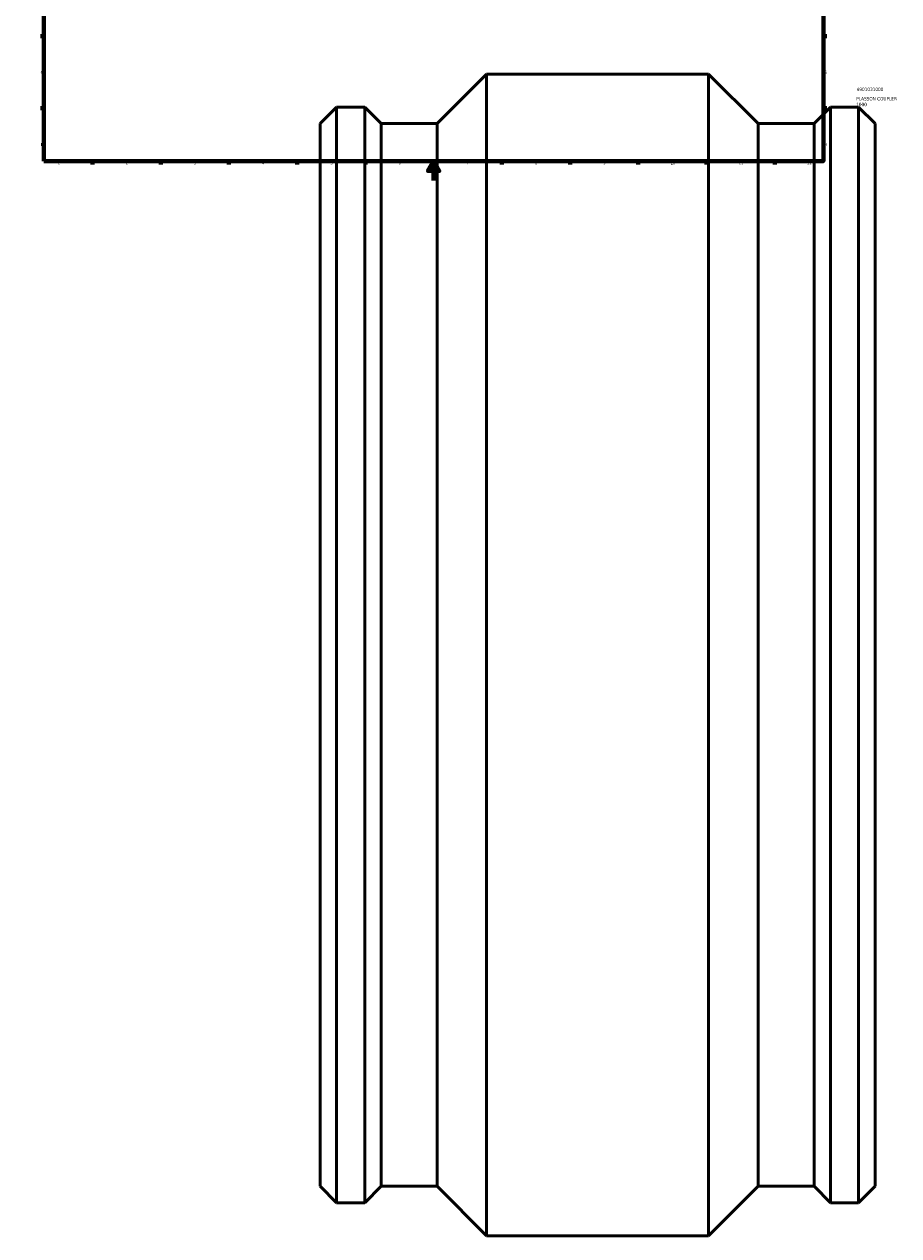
# Model space of a CAD drawing. Header units: millimetres. Extents: x -1033 to 2196, y -1084 to 4484.
# Tile 1 of 6: x 0 to 898, y -1084 to 161. Entities that reach past the tile are written whole.
import ezdxf

# ---------------------------------------------------------------- set-up
doc = ezdxf.new("R2010")
doc.units = ezdxf.units.MM
for name, color, linetype, lineweight in [('Border (ANSI)', 7, 'Continuous', 70), ('Title (ISO)', 7, 'Continuous', 50), ('Visible (ANSI)', 7, 'Continuous', 50)]:
    doc.layers.add(name, color=color, linetype=linetype, lineweight=lineweight)
doc.styles.add('Note Text (ANSI)', font='tahoma.ttf')
doc.styles.add('Note Text (ISO)', font='tahoma.ttf')

# ---------------------------------------------------------------- blocks, each defined once
blk = doc.blocks.new('Borders Default Border')
at = {"layer": 'Border (ANSI)'}
for p, q in [((70.1, 574), (70.1, 577.4)), ((140.2, 574), (140.2, 577.4)), ((210.2, 574), (210.2, 577.4)), ((280.3, 574), (280.3, 577.4)), ((350.4, 574), (350.4, 577.4)), ((490.6, 574), (490.6, 577.4)), ((560.7, 574), (560.7, 577.4)), ((630.8, 574), (630.8, 577.4)), ((700.8, 574), (700.8, 577.4)), ((770.9, 574), (770.9, 577.4)), ((20, 519.7), (16.6, 519.7)), ((821, 519.7), (824.4, 519.7)), ((20, 445.5), (16.6, 445.5)), ((821, 445.5), (824.4, 445.5)), ((20, 371.2), (16.6, 371.2)), ((821, 371.2), (824.4, 371.2)), ((20, 222.7), (16.6, 222.7)), ((821, 222.7), (824.4, 222.7)), ((20, 148.5), (16.6, 148.5)), ((821, 148.5), (824.4, 148.5)), ((20, 74.3), (16.6, 74.3)), ((821, 74.3), (824.4, 74.3)), ((70.1, 20), (70.1, 16.6)), ((140.2, 20), (140.2, 16.6)), ((210.2, 20), (210.2, 16.6)), ((280.3, 20), (280.3, 16.6)), ((350.4, 20), (350.4, 16.6)), ((490.6, 20), (490.6, 16.6)), ((560.7, 20), (560.7, 16.6)), ((630.8, 20), (630.8, 16.6)), ((700.8, 20), (700.8, 16.6)), ((770.9, 20), (770.9, 16.6))]:
    blk.add_line(p, q, dxfattribs=at)
at = {"layer": 'Border (ANSI)', "flags": 128}
for points in [[(420.5, 594), (420.5, 574), (414.7, 584), (426.3, 584), (420.5, 574)], [(20, 20), (20, 574), (821, 574), (821, 20), (20, 20)], [(0, 297), (20, 297), (10, 302.8), (10, 291.2), (20, 297)], [(841, 297), (821, 297), (831, 302.8), (831, 291.2), (821, 297)], [(420.5, 0), (420.5, 20), (414.7, 10), (426.3, 10), (420.5, 20)]]:
    blk.add_lwpolyline(points, dxfattribs=at)
at = {"layer": 'Border (ANSI)', "char_height": 3.05, "attachment_point": 7, "style": 'Note Text (ANSI)'}
for s, insert in [('1', (34.4, 574.4)), ('2', (104.2, 574.4)), ('3', (174.3, 574.3)), ('4', (244.2, 574.4)), ('5', (314.5, 574.3)), ('6', (384.5, 574.3)), ('7', (454.6, 574.4)), ('8', (524.6, 574.3)), ('9', (594.7, 574.3)), ('10', (664, 574.3)), ('11', (734, 574.4)), ('12', (804.1, 574.4)), ('A', (16.8, 555.4)), ('A', (821.6, 555.4)), ('B', (17.1, 481.1)), ('B', (822, 481.1)), ('C', (17, 406.8)), ('C', (821.8, 406.8)), ('D', (17, 332.6)), ('D', (821.8, 332.6)), ('E', (17.2, 258.4)), ('E', (822.1, 258.4)), ('F', (17.3, 184.1)), ('F', (822.1, 184.1)), ('G', (16.8, 109.8)), ('G', (821.7, 109.8)), ('H', (17, 35.6)), ('H', (821.8, 35.6)), ('1', (34.4, 16.6)), ('2', (104.2, 16.6)), ('3', (174.3, 16.5)), ('4', (244.2, 16.6)), ('5', (314.5, 16.5)), ('6', (384.5, 16.5)), ('7', (454.6, 16.6)), ('8', (524.6, 16.5)), ('9', (594.7, 16.5)), ('10', (664, 16.5)), ('11', (734, 16.6)), ('12', (804.1, 16.6))]:
    blk.add_mtext(s, dxfattribs=dict(at, insert=insert))
blk = doc.blocks.new('Title Blocks ISO')
at = {"layer": 'Title (ISO)', "style": 'Note Text (ISO)'}
for tag, p in [('PART_NUMBER_001', (34.1, 72.1)), ('DESCRIPTION_001', (33.7, 62.4)), ('DESCRIPTION_002', (33.6, 56.5))]:
    blk.add_attdef(tag, p, '', height=3.5, dxfattribs=at)

msp = doc.modelspace()

# ---------------------------------------------------------------- linework, layer by layer
at = {"layer": 'Visible (ANSI)'}
for p, q in [((424.1, 58.6), (475, 109.5)), ((475, -1084.5), (475, 109.5)), ((475, 109.5), (703, 109.5)), ((703, -1084.5), (703, 109.5)), ((753.9, 58.6), (703, 109.5)), ((304, 58.6), (320.9, 75.5)), ((320.9, -1050.5), (320.9, 75.5)), ((320.9, 75.5), (349.8, 75.5)), ((349.8, -1050.5), (349.8, 75.5)), ((366.7, 58.6), (349.8, 75.5)), ((811.3, 58.6), (828.2, 75.5)), ((828.2, -1050.5), (828.2, 75.5)), ((828.2, 75.5), (857.1, 75.5)), ((857.1, -1050.5), (857.1, 75.5)), ((874, 58.6), (857.1, 75.5)), ((304, -1033.6), (304, 58.6)), ((366.7, -1033.6), (366.7, 58.6)), ((366.7, 58.6), (424.1, 58.6)), ((424.1, -1033.6), (424.1, 58.6)), ((753.9, -1033.6), (753.9, 58.6)), ((753.9, 58.6), (811.3, 58.6)), ((811.3, -1033.6), (811.3, 58.6)), ((874, -1033.6), (874, 58.6)), ((304, -1033.6), (320.9, -1050.5)), ((366.7, -1033.6), (349.8, -1050.5)), ((366.7, -1033.6), (424.1, -1033.6)), ((424.1, -1033.6), (475, -1084.5)), ((753.9, -1033.6), (703, -1084.5)), ((753.9, -1033.6), (811.3, -1033.6)), ((811.3, -1033.6), (828.2, -1050.5)), ((874, -1033.6), (857.1, -1050.5)), ((320.9, -1050.5), (349.8, -1050.5)), ((828.2, -1050.5), (857.1, -1050.5)), ((475, -1084.5), (703, -1084.5))]:
    msp.add_line(p, q, dxfattribs=at)

# ---------------------------------------------------------------- block references
msp.add_blockref('Borders Default Border', (0, 0))
msp.add_blockref('Title Blocks ISO', (821, 20)).add_auto_attribs({'PART_NUMBER_001': '4901031000', 'DESCRIPTION_001': 'PLASSON COUPLER', 'DESCRIPTION_002': '1000'})

doc.saveas('drawing.dxf')
